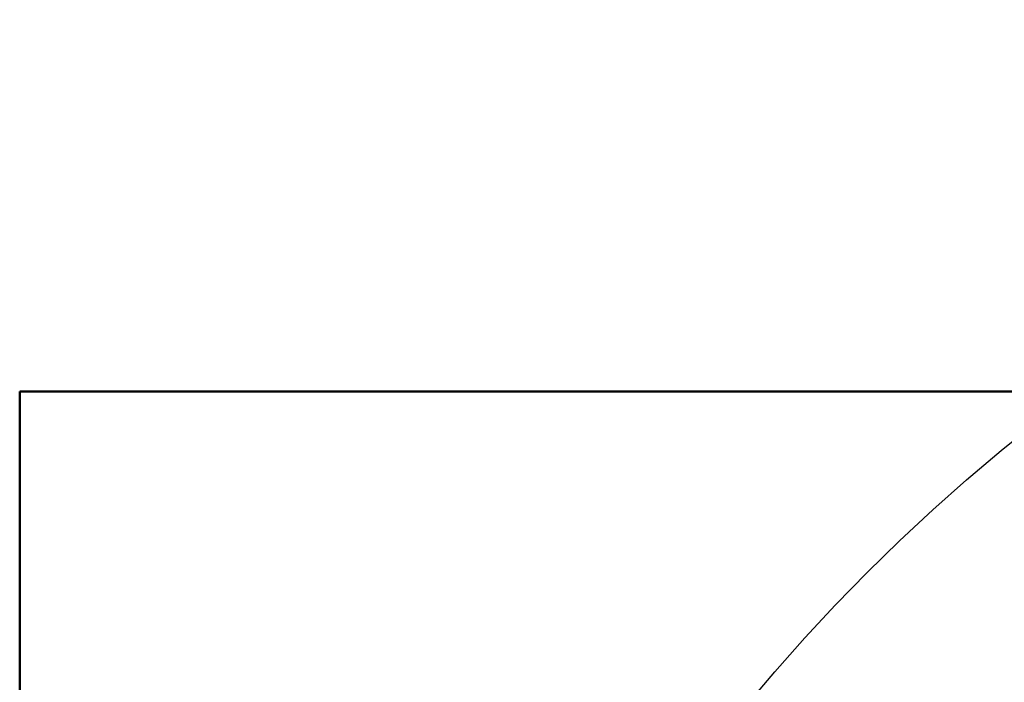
# Model space of a CAD drawing. Header units: millimetres. Extents: x -747 to 747, y -1110 to 610.
# Tile 47 of 93: x -705 to -387, y 396 to 610. Entities that reach past the tile are written whole.
import ezdxf

# ---------------------------------------------------------------- set-up
doc = ezdxf.new("R2010")
doc.units = ezdxf.units.MM
doc.layers.add('A-GENM', color=13, linetype='Continuous', lineweight=40)

# ---------------------------------------------------------------- blocks, each defined once
blk = doc.blocks.new('Nexa Toit - 1000-755047-Niveau de réf_')
at = {"layer": 'A-GENM'}
for p, q in [((705, 490), (-705, 490)), ((-705, 490), (-705, -490)), ((-705, -490), (-705, 490)), ((-705, 490), (705, 490))]:
    blk.add_line(p, q, dxfattribs=at)

msp = doc.modelspace()

# ---------------------------------------------------------------- linework, layer by layer
at = {"color": 94, "lineweight": 30}
msp.add_circle((0, 0.5), 609.6, dxfattribs=at)

# ---------------------------------------------------------------- block references
at = {"layer": 'A-GENM'}
msp.add_blockref('Nexa Toit - 1000-755047-Niveau de réf_', (0, 0), dxfattribs=at)

doc.saveas('drawing.dxf')
